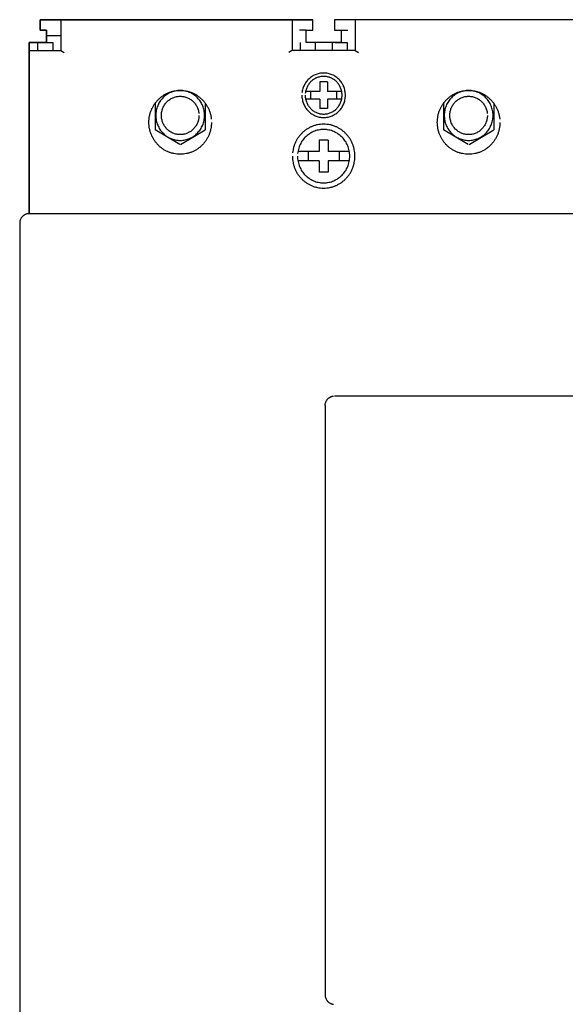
# Model space of a CAD drawing. Header units: centimetres. Extents: x -4250 to -484, y 169 to 6592.
# Tile 21 of 178: x -2768 to -2759, y 737 to 753. Entities that reach past the tile are written whole.
import ezdxf

# ---------------------------------------------------------------- set-up
doc = ezdxf.new("R2010")
doc.units = ezdxf.units.CM
doc.layers.add('1', color=7, linetype='Continuous')

# ---------------------------------------------------------------- blocks, each defined once
blk = doc.blocks.new('265957_199770274')
at = {"color": 254}
for p, q in [((0.317, 24.469), (0.317, 24.306)), ((4.575, 24.469), (0.317, 24.469)), ((0.317, 24.306), (0.317, 24.469)), ((0.317, 24.469), (4.575, 24.469)), ((4.575, 24.306), (4.575, 24.469)), ((4.917, 24.469), (4.917, 24.306)), ((9.079, 24.469), (4.917, 24.469)), ((0.317, 24.306), (0.421, 24.306)), ((0.421, 24.306), (0.317, 24.306)), ((0.421, 24.306), (0.421, 24.112)), ((0.421, 24.112), (0.421, 24.306)), ((4.472, 24.306), (4.575, 24.306)), ((4.472, 24.112), (4.472, 24.306)), ((4.917, 24.306), (5.02, 24.306)), ((5.02, 24.306), (5.02, 24.112)), ((0.146, 21.438), (0.146, 24.112)), ((0.146, 24.112), (0.421, 24.112)), ((0.147, 24.112), (0.147, 21.438)), ((0.421, 24.112), (0.147, 24.112)), ((5.02, 24.112), (4.472, 24.112)), ((0.001, 21.303), (0, 21.288)), ((0, 21.288), (0, 0))]:
    blk.add_line(p, q, dxfattribs=at)
at = {"color": 0}
for p, q in [((0.64, 24.469), (0.64, 23.989)), ((4.252, 24.469), (4.252, 23.989)), ((5.24, 24.469), (5.24, 23.989)), ((0.421, 24.224), (0.64, 24.224)), ((4.472, 24.306), (4.368, 24.306)), ((5.02, 24.306), (5.124, 24.306)), ((0.279, 24.112), (0.279, 23.989)), ((0.421, 24.112), (0.516, 24.112)), ((0.516, 24.112), (0.516, 23.989)), ((4.377, 24.112), (4.377, 23.989)), ((4.614, 24.112), (4.614, 23.989)), ((4.878, 24.112), (4.878, 23.989)), ((4.925, 24.112), (5.019, 24.112)), ((5.02, 24.112), (5.115, 24.112)), ((5.115, 24.112), (5.115, 23.989)), ((0.146, 23.989), (0.64, 23.989)), ((0.64, 23.989), (0.692, 23.958)), ((4.252, 23.989), (4.201, 23.958)), ((5.24, 23.989), (4.252, 23.989)), ((5.24, 23.989), (5.292, 23.958)), ((5.24, 23.989), (5.292, 23.958)), ((4.686, 23.496), (4.686, 23.347)), ((4.806, 23.496), (4.686, 23.496)), ((4.806, 23.496), (4.806, 23.347)), ((4.686, 23.349), (4.465, 23.349)), ((4.543, 23.349), (4.543, 23.227)), ((5.027, 23.349), (4.806, 23.349)), ((4.949, 23.349), (4.949, 23.227)), ((2.115, 23.165), (2.115, 22.746)), ((2.897, 23.164), (2.897, 22.746)), ((4.686, 23.227), (4.465, 23.227)), ((4.686, 23.229), (4.686, 23.081)), ((4.806, 23.081), (4.686, 23.081)), ((4.806, 23.229), (4.806, 23.081)), ((5.022, 23.227), (4.806, 23.227)), ((6.619, 23.165), (6.619, 22.746)), ((7.401, 23.164), (7.401, 22.746)), ((2.499, 22.519), (2.115, 22.746)), ((2.513, 22.519), (2.897, 22.746)), ((7.003, 22.519), (6.619, 22.746)), ((7.017, 22.519), (7.401, 22.746)), ((4.674, 22.586), (4.674, 22.407)), ((4.818, 22.586), (4.674, 22.586)), ((4.818, 22.586), (4.818, 22.407)), ((4.674, 22.41), (4.345, 22.41)), ((4.503, 22.41), (4.503, 22.263)), ((5.148, 22.41), (4.818, 22.41)), ((4.99, 22.41), (4.99, 22.263)), ((4.674, 22.263), (4.345, 22.263)), ((4.674, 22.266), (4.674, 22.087)), ((4.818, 22.266), (4.818, 22.087)), ((5.148, 22.263), (4.818, 22.263)), ((4.818, 22.087), (4.674, 22.087)), ((11.502, 21.438), (0.147, 21.438)), ((11.502, 18.588), (4.916, 18.588)), ((4.77, 18.439), (4.77, 9.234))]:
    blk.add_line(p, q, dxfattribs=at)
for points, knots in [([(4.406, 23.288), (4.407, 23.276), (4.407, 23.253), (4.413, 23.218), (4.421, 23.185), (4.432, 23.153), (4.447, 23.122), (4.464, 23.094), (4.484, 23.067), (4.505, 23.042), (4.53, 23.02), (4.556, 22.999), (4.584, 22.982), (4.614, 22.967), (4.645, 22.956), (4.678, 22.947), (4.711, 22.942), (4.746, 22.94), (4.781, 22.942), (4.815, 22.947), (4.847, 22.955), (4.879, 22.967), (4.908, 22.982), (4.936, 22.999), (4.963, 23.019), (4.987, 23.042), (5.009, 23.067), (5.028, 23.094), (5.046, 23.122), (5.06, 23.153), (5.071, 23.185), (5.08, 23.218), (5.085, 23.253), (5.087, 23.288), (5.085, 23.324), (5.08, 23.358), (5.071, 23.392), (5.06, 23.424), (5.046, 23.454), (5.028, 23.483), (5.009, 23.51), (4.987, 23.534), (4.963, 23.557), (4.936, 23.577), (4.908, 23.595), (4.879, 23.609), (4.847, 23.621), (4.815, 23.629), (4.781, 23.635), (4.746, 23.636), (4.711, 23.635), (4.678, 23.629), (4.645, 23.621), (4.614, 23.609), (4.584, 23.595), (4.556, 23.577), (4.53, 23.557), (4.505, 23.534), (4.483, 23.51), (4.464, 23.483), (4.447, 23.454), (4.432, 23.424), (4.421, 23.392), (4.412, 23.358), (4.409, 23.335), (4.408, 23.324)], [0, 0, 0, 0, 0.0031301, 0.0062048, 0.0092299, 0.0122252, 0.0151957, 0.0181457, 0.0210905, 0.0240257, 0.0269608, 0.0299026, 0.0328545, 0.0358215, 0.0388181, 0.0418394, 0.0449102, 0.0480364, 0.0511784, 0.0542491, 0.0572819, 0.0602711, 0.0632452, 0.0661971, 0.069142, 0.0720684, 0.0750115, 0.077954, 0.080906, 0.0838714, 0.0868707, 0.0898938, 0.0929685, 0.0960983, 0.0992359, 0.1023067, 0.1053336, 0.1083256, 0.1112945, 0.1142465, 0.117189, 0.1201234, 0.1230577, 0.1260026, 0.1289566, 0.1319255, 0.1349175, 0.1379483, 0.141019, 0.1441606, 0.1472864, 0.1503572, 0.1533765, 0.1563759, 0.1593377, 0.1622917, 0.1652334, 0.1681765, 0.1711029, 0.1740478, 0.1769977, 0.1799718, 0.1829597, 0.1859886, 0.1890594, 0.1890594, 0.1890594, 0.1890594]), ([(4.458, 23.288), (4.459, 23.278), (4.459, 23.258), (4.464, 23.229), (4.471, 23.201), (4.481, 23.174), (4.493, 23.148), (4.507, 23.123), (4.524, 23.101), (4.542, 23.08), (4.563, 23.061), (4.585, 23.044), (4.609, 23.029), (4.634, 23.017), (4.661, 23.007), (4.688, 22.999), (4.717, 22.995), (4.746, 22.993), (4.775, 22.995), (4.804, 22.999), (4.832, 23.007), (4.858, 23.017), (4.883, 23.029), (4.907, 23.044), (4.929, 23.061), (4.95, 23.08), (4.969, 23.101), (4.985, 23.124), (5, 23.148), (5.012, 23.174), (5.021, 23.201), (5.029, 23.229), (5.033, 23.258), (5.034, 23.288), (5.033, 23.318), (5.029, 23.347), (5.021, 23.376), (5.012, 23.403), (5, 23.429), (4.985, 23.453), (4.969, 23.476), (4.95, 23.496), (4.93, 23.516), (4.907, 23.533), (4.884, 23.547), (4.858, 23.56), (4.832, 23.57), (4.804, 23.577), (4.775, 23.581), (4.746, 23.583), (4.717, 23.581), (4.688, 23.577), (4.661, 23.57), (4.634, 23.56), (4.609, 23.547), (4.585, 23.533), (4.563, 23.516), (4.542, 23.497), (4.524, 23.476), (4.507, 23.453), (4.493, 23.429), (4.481, 23.403), (4.471, 23.376), (4.464, 23.347), (4.461, 23.328), (4.46, 23.318)], [0, 0, 0, 0, 0.0026493, 0.0052501, 0.0078121, 0.0103466, 0.0128575, 0.0153571, 0.0178461, 0.0203297, 0.0228133, 0.0253022, 0.0278018, 0.0303145, 0.032849, 0.0354071, 0.038008, 0.0406494, 0.0433104, 0.0459112, 0.0484809, 0.0510116, 0.0535314, 0.0560276, 0.0585197, 0.0609975, 0.063489, 0.0659756, 0.0684773, 0.0709848, 0.0735206, 0.0760816, 0.0786819, 0.0813307, 0.0839835, 0.0865838, 0.0891486, 0.091677, 0.0941916, 0.0966899, 0.0991765, 0.1016622, 0.1041479, 0.1066377, 0.109136, 0.1116506, 0.1141827, 0.1167513, 0.1193522, 0.1220128, 0.1246538, 0.1272547, 0.1298119, 0.1323477, 0.1348552, 0.1373568, 0.1398434, 0.142335, 0.1448128, 0.1473017, 0.1497979, 0.152316, 0.1548431, 0.1574089, 0.1600097, 0.1600097, 0.1600097, 0.1600097]), ([(2.994, 22.865), (2.994, 22.848), (2.993, 22.814), (2.985, 22.765), (2.973, 22.717), (2.957, 22.671), (2.936, 22.627), (2.912, 22.586), (2.884, 22.547), (2.852, 22.511), (2.817, 22.479), (2.78, 22.45), (2.739, 22.425), (2.696, 22.404), (2.651, 22.387), (2.604, 22.375), (2.556, 22.367), (2.506, 22.365), (2.456, 22.367), (2.408, 22.375), (2.361, 22.387), (2.316, 22.404), (2.273, 22.425), (2.232, 22.45), (2.195, 22.479), (2.16, 22.511), (2.129, 22.547), (2.1, 22.586), (2.076, 22.627), (2.055, 22.671), (2.039, 22.717), (2.026, 22.765), (2.019, 22.814), (2.016, 22.865), (2.019, 22.916), (2.026, 22.966), (2.039, 23.014), (2.055, 23.06), (2.076, 23.104), (2.1, 23.145), (2.128, 23.183), (2.16, 23.219), (2.195, 23.251), (2.233, 23.28), (2.273, 23.305), (2.316, 23.326), (2.361, 23.343), (2.408, 23.355), (2.456, 23.363), (2.506, 23.366), (2.556, 23.363), (2.604, 23.355), (2.651, 23.343), (2.696, 23.326), (2.739, 23.305), (2.779, 23.28), (2.817, 23.251), (2.852, 23.219), (2.884, 23.183), (2.912, 23.145), (2.936, 23.104), (2.957, 23.06), (2.973, 23.014), (2.986, 22.966), (2.99, 22.933), (2.992, 22.916)], [0, 0, 0, 0, 0.0044938, 0.0089103, 0.0132551, 0.0175608, 0.0218204, 0.0260641, 0.0302893, 0.0345144, 0.0387258, 0.0429557, 0.0471939, 0.051464, 0.0557597, 0.060114, 0.0645305, 0.0690365, 0.0735307, 0.0779473, 0.0822978, 0.0866008, 0.0908638, 0.0951054, 0.0993354, 0.1035526, 0.1077697, 0.1119997, 0.1162433, 0.1205063, 0.1248108, 0.1291574, 0.133574, 0.1380682, 0.1425742, 0.1469868, 0.1513411, 0.1556381, 0.1599082, 0.1641519, 0.1683818, 0.1725932, 0.1768183, 0.1810459, 0.1852895, 0.1895491, 0.1938562, 0.1982047, 0.2026213, 0.2071151, 0.2116207, 0.2160372, 0.2203896, 0.2246893, 0.228956, 0.2331963, 0.2374238, 0.2416431, 0.2458625, 0.2500877, 0.2543313, 0.258598, 0.2628964, 0.2672487, 0.2716614, 0.2716614, 0.2716614, 0.2716614]), ([(2.887, 22.973), (2.887, 22.959), (2.886, 22.933), (2.88, 22.894), (2.871, 22.857), (2.858, 22.821), (2.842, 22.787), (2.822, 22.755), (2.8, 22.725), (2.776, 22.697), (2.749, 22.672), (2.719, 22.649), (2.688, 22.63), (2.654, 22.613), (2.619, 22.6), (2.583, 22.59), (2.545, 22.584), (2.506, 22.582), (2.467, 22.584), (2.429, 22.59), (2.393, 22.6), (2.357, 22.613), (2.324, 22.63), (2.293, 22.649), (2.263, 22.672), (2.236, 22.697), (2.211, 22.725), (2.189, 22.755), (2.17, 22.787), (2.154, 22.821), (2.141, 22.857), (2.132, 22.894), (2.126, 22.933), (2.124, 22.973), (2.126, 23.012), (2.132, 23.051), (2.141, 23.089), (2.154, 23.125), (2.17, 23.159), (2.189, 23.191), (2.211, 23.221), (2.236, 23.249), (2.263, 23.274), (2.293, 23.296), (2.324, 23.316), (2.357, 23.332), (2.393, 23.346), (2.429, 23.355), (2.467, 23.361), (2.506, 23.363), (2.545, 23.361), (2.583, 23.355), (2.619, 23.346), (2.654, 23.332), (2.688, 23.316), (2.719, 23.296), (2.749, 23.274), (2.776, 23.249), (2.8, 23.221), (2.822, 23.191), (2.842, 23.159), (2.858, 23.125), (2.871, 23.089), (2.88, 23.051), (2.886, 23.012), (2.887, 22.986), (2.887, 22.973)], [0, 0, 0, 0, 0.0035043, 0.0069492, 0.0103391, 0.0136983, 0.0170193, 0.0203319, 0.0236287, 0.026923, 0.0302061, 0.0335053, 0.0368124, 0.040144, 0.0434931, 0.0468916, 0.0503326, 0.0538491, 0.0573538, 0.0608026, 0.0641972, 0.0675538, 0.0708782, 0.0741887, 0.0774879, 0.0807769, 0.0840658, 0.087365, 0.0906755, 0.094, 0.0973579, 0.1007487, 0.1041936, 0.1076983, 0.1112148, 0.1146597, 0.1180582, 0.1214087, 0.1247402, 0.1280507, 0.1313499, 0.134633, 0.1379273, 0.1412241, 0.1445367, 0.1478577, 0.1512156, 0.1546092, 0.1580581, 0.1615624, 0.1650784, 0.1685195, 0.1719169, 0.1752674, 0.1785956, 0.1819047, 0.1852016, 0.18849, 0.1917784, 0.1950753, 0.1983878, 0.2017159, 0.2050678, 0.2084653, 0.2119102, 0.2154263, 0.2154263, 0.2154263, 0.2154263]), ([(2.799, 22.973), (2.799, 22.963), (2.798, 22.942), (2.794, 22.912), (2.786, 22.884), (2.776, 22.856), (2.764, 22.83), (2.749, 22.805), (2.732, 22.782), (2.714, 22.761), (2.693, 22.741), (2.67, 22.724), (2.646, 22.709), (2.62, 22.696), (2.593, 22.686), (2.565, 22.679), (2.536, 22.674), (2.506, 22.673), (2.476, 22.674), (2.447, 22.679), (2.419, 22.686), (2.392, 22.696), (2.366, 22.709), (2.342, 22.724), (2.319, 22.741), (2.298, 22.76), (2.28, 22.782), (2.263, 22.805), (2.248, 22.83), (2.235, 22.856), (2.226, 22.884), (2.218, 22.912), (2.214, 22.942), (2.212, 22.973), (2.214, 23.003), (2.218, 23.033), (2.226, 23.062), (2.235, 23.09), (2.248, 23.116), (2.263, 23.141), (2.28, 23.164), (2.298, 23.185), (2.319, 23.204), (2.342, 23.222), (2.366, 23.237), (2.392, 23.249), (2.419, 23.26), (2.447, 23.267), (2.476, 23.272), (2.506, 23.273), (2.536, 23.272), (2.565, 23.267), (2.593, 23.26), (2.62, 23.249), (2.646, 23.237), (2.67, 23.222), (2.693, 23.205), (2.713, 23.185), (2.733, 23.164), (2.749, 23.141), (2.764, 23.116), (2.776, 23.09), (2.786, 23.062), (2.794, 23.033), (2.796, 23.013), (2.798, 23.003)], [0, 0, 0, 0, 0.002696, 0.0053448, 0.0079497, 0.010538, 0.0130895, 0.0156371, 0.0181686, 0.0207075, 0.0232327, 0.0257697, 0.0283085, 0.0308757, 0.0334526, 0.0360633, 0.038712, 0.0414163, 0.0441128, 0.0467615, 0.0493684, 0.0519526, 0.0545093, 0.0570548, 0.0595886, 0.0621197, 0.0646507, 0.0671845, 0.06973, 0.0722867, 0.0748709, 0.0774778, 0.0801265, 0.082823, 0.0855312, 0.0881799, 0.0907944, 0.0933713, 0.0959386, 0.0984774, 0.1010144, 0.1035395, 0.1060785, 0.10861, 0.1111575, 0.113709, 0.116296, 0.1189009, 0.1215496, 0.1242457, 0.1269496, 0.1295983, 0.1322071, 0.1347866, 0.1373488, 0.1398896, 0.1424243, 0.1449574, 0.1474905, 0.1500252, 0.152566, 0.1551281, 0.1577091, 0.1603216, 0.1629703, 0.1629703, 0.1629703, 0.1629703]), ([(7.498, 22.865), (7.498, 22.848), (7.497, 22.814), (7.489, 22.765), (7.477, 22.717), (7.461, 22.671), (7.44, 22.627), (7.416, 22.586), (7.387, 22.547), (7.356, 22.511), (7.321, 22.479), (7.283, 22.45), (7.243, 22.425), (7.2, 22.404), (7.155, 22.387), (7.108, 22.375), (7.06, 22.367), (7.01, 22.365), (6.96, 22.367), (6.912, 22.375), (6.865, 22.387), (6.82, 22.404), (6.777, 22.425), (6.736, 22.45), (6.699, 22.479), (6.664, 22.511), (6.632, 22.547), (6.604, 22.586), (6.58, 22.627), (6.559, 22.671), (6.543, 22.717), (6.53, 22.765), (6.523, 22.814), (6.52, 22.865), (6.523, 22.916), (6.53, 22.966), (6.543, 23.014), (6.559, 23.06), (6.58, 23.104), (6.604, 23.145), (6.632, 23.183), (6.664, 23.219), (6.699, 23.251), (6.736, 23.28), (6.777, 23.305), (6.82, 23.326), (6.865, 23.343), (6.912, 23.355), (6.96, 23.363), (7.01, 23.366), (7.06, 23.363), (7.108, 23.355), (7.155, 23.343), (7.2, 23.326), (7.243, 23.305), (7.283, 23.28), (7.321, 23.251), (7.356, 23.219), (7.387, 23.183), (7.416, 23.145), (7.44, 23.104), (7.461, 23.06), (7.477, 23.014), (7.489, 22.966), (7.494, 22.933), (7.496, 22.916)], [0, 0, 0, 0, 0.0044938, 0.0089103, 0.0132551, 0.0175622, 0.0218218, 0.0260654, 0.030293, 0.0345181, 0.0387266, 0.0429565, 0.0471947, 0.0514648, 0.0557605, 0.060111, 0.0645236, 0.0690296, 0.0735238, 0.0779404, 0.0822909, 0.0865939, 0.0908569, 0.0950985, 0.0993285, 0.1035457, 0.1077628, 0.1119928, 0.1162364, 0.1204994, 0.1248038, 0.1291505, 0.1335671, 0.1380613, 0.1425673, 0.1469799, 0.1513342, 0.1556312, 0.1599013, 0.164145, 0.1683749, 0.1725863, 0.1768114, 0.1810389, 0.1852826, 0.1895422, 0.1938493, 0.1981978, 0.2026144, 0.2071082, 0.2116138, 0.2160264, 0.220375, 0.2246747, 0.2289414, 0.2331817, 0.2374092, 0.2416256, 0.2458449, 0.2500725, 0.2543161, 0.2585828, 0.2628826, 0.2672349, 0.2716476, 0.2716476, 0.2716476, 0.2716476]), ([(7.391, 22.973), (7.391, 22.959), (7.39, 22.933), (7.384, 22.894), (7.374, 22.857), (7.362, 22.821), (7.345, 22.787), (7.326, 22.755), (7.304, 22.725), (7.28, 22.697), (7.253, 22.672), (7.223, 22.649), (7.192, 22.63), (7.158, 22.613), (7.123, 22.6), (7.087, 22.59), (7.049, 22.584), (7.01, 22.582), (6.971, 22.584), (6.933, 22.59), (6.897, 22.6), (6.861, 22.613), (6.828, 22.63), (6.797, 22.649), (6.767, 22.672), (6.74, 22.697), (6.715, 22.725), (6.693, 22.755), (6.674, 22.787), (6.658, 22.821), (6.645, 22.857), (6.636, 22.894), (6.63, 22.933), (6.628, 22.973), (6.63, 23.012), (6.636, 23.051), (6.645, 23.089), (6.658, 23.125), (6.674, 23.159), (6.693, 23.191), (6.715, 23.221), (6.74, 23.249), (6.767, 23.274), (6.797, 23.296), (6.828, 23.316), (6.861, 23.332), (6.897, 23.346), (6.933, 23.355), (6.971, 23.361), (7.01, 23.363), (7.049, 23.361), (7.087, 23.355), (7.123, 23.346), (7.158, 23.332), (7.192, 23.316), (7.223, 23.296), (7.253, 23.274), (7.28, 23.249), (7.304, 23.221), (7.326, 23.191), (7.346, 23.159), (7.362, 23.125), (7.375, 23.089), (7.384, 23.051), (7.39, 23.012), (7.391, 22.986), (7.391, 22.973)], [0, 0, 0, 0, 0.0035043, 0.0069492, 0.0103391, 0.0136983, 0.0170193, 0.0203319, 0.0236287, 0.026923, 0.0302061, 0.0335053, 0.0368158, 0.0401473, 0.0434965, 0.0468949, 0.050336, 0.0538485, 0.0573532, 0.060802, 0.0641967, 0.0675532, 0.0708776, 0.0741881, 0.0774874, 0.0807792, 0.0840682, 0.0873674, 0.0906779, 0.0940023, 0.0973602, 0.100751, 0.104196, 0.1077007, 0.1112171, 0.1146621, 0.1180605, 0.121411, 0.1247426, 0.128053, 0.1313523, 0.1346354, 0.1379325, 0.1412294, 0.1445419, 0.147863, 0.1512209, 0.1546145, 0.1580633, 0.1615676, 0.1650798, 0.1685208, 0.1719183, 0.1752688, 0.1785969, 0.1819094, 0.1852063, 0.1884947, 0.1917831, 0.19508, 0.1983925, 0.2017206, 0.2050725, 0.20847, 0.2119149, 0.215431, 0.215431, 0.215431, 0.215431]), ([(7.303, 22.973), (7.303, 22.963), (7.302, 22.942), (7.297, 22.912), (7.29, 22.884), (7.28, 22.856), (7.268, 22.83), (7.253, 22.805), (7.236, 22.782), (7.217, 22.761), (7.197, 22.741), (7.174, 22.724), (7.15, 22.709), (7.124, 22.696), (7.097, 22.686), (7.069, 22.679), (7.04, 22.674), (7.01, 22.673), (6.98, 22.674), (6.951, 22.679), (6.923, 22.686), (6.896, 22.696), (6.87, 22.709), (6.846, 22.724), (6.823, 22.741), (6.802, 22.76), (6.783, 22.782), (6.766, 22.805), (6.752, 22.83), (6.739, 22.856), (6.729, 22.884), (6.722, 22.912), (6.718, 22.942), (6.716, 22.973), (6.718, 23.003), (6.722, 23.033), (6.729, 23.062), (6.739, 23.09), (6.752, 23.116), (6.766, 23.141), (6.783, 23.164), (6.802, 23.185), (6.823, 23.204), (6.846, 23.222), (6.87, 23.237), (6.896, 23.249), (6.923, 23.26), (6.951, 23.267), (6.98, 23.272), (7.01, 23.273), (7.04, 23.272), (7.069, 23.267), (7.097, 23.26), (7.124, 23.249), (7.15, 23.237), (7.174, 23.222), (7.197, 23.205), (7.217, 23.185), (7.236, 23.164), (7.253, 23.141), (7.268, 23.116), (7.28, 23.09), (7.29, 23.062), (7.298, 23.033), (7.3, 23.013), (7.301, 23.003)], [0, 0, 0, 0, 0.002696, 0.0053448, 0.0079497, 0.010538, 0.0130895, 0.0156371, 0.0181686, 0.0207075, 0.0232327, 0.0257697, 0.0283085, 0.0308757, 0.0334526, 0.0360633, 0.038712, 0.0414163, 0.0441128, 0.0467615, 0.0493722, 0.0519564, 0.0545166, 0.0570621, 0.0595991, 0.0621302, 0.0646612, 0.067195, 0.0697405, 0.0722972, 0.0748828, 0.0774897, 0.0801384, 0.0828348, 0.0855431, 0.0881918, 0.0908063, 0.0933845, 0.0959518, 0.0984906, 0.1010276, 0.1035527, 0.1060917, 0.1086263, 0.1111739, 0.113729, 0.1163159, 0.1189246, 0.1215734, 0.1242694, 0.1269733, 0.1296221, 0.1322308, 0.1348103, 0.1373725, 0.1399133, 0.142448, 0.1449811, 0.1475142, 0.1500489, 0.1525897, 0.1551519, 0.1577328, 0.1603453, 0.1629941, 0.1629941, 0.1629941, 0.1629941]), ([(4.258, 22.336), (4.258, 22.319), (4.259, 22.286), (4.267, 22.236), (4.279, 22.188), (4.295, 22.142), (4.316, 22.098), (4.34, 22.057), (4.369, 22.018), (4.4, 21.983), (4.435, 21.95), (4.473, 21.922), (4.513, 21.897), (4.556, 21.875), (4.601, 21.859), (4.648, 21.846), (4.696, 21.839), (4.746, 21.836), (4.796, 21.839), (4.845, 21.846), (4.891, 21.859), (4.936, 21.875), (4.979, 21.896), (5.02, 21.922), (5.057, 21.95), (5.092, 21.983), (5.124, 22.018), (5.152, 22.057), (5.176, 22.098), (5.197, 22.142), (5.214, 22.188), (5.226, 22.236), (5.233, 22.286), (5.235, 22.336), (5.233, 22.387), (5.226, 22.437), (5.214, 22.485), (5.197, 22.531), (5.176, 22.575), (5.152, 22.616), (5.124, 22.655), (5.092, 22.69), (5.057, 22.723), (5.02, 22.751), (4.979, 22.777), (4.936, 22.798), (4.891, 22.815), (4.844, 22.827), (4.796, 22.834), (4.746, 22.837), (4.696, 22.834), (4.648, 22.827), (4.601, 22.815), (4.556, 22.798), (4.513, 22.777), (4.473, 22.752), (4.435, 22.723), (4.4, 22.69), (4.369, 22.655), (4.34, 22.616), (4.316, 22.575), (4.295, 22.531), (4.279, 22.485), (4.267, 22.437), (4.262, 22.404), (4.26, 22.388)], [0, 0, 0, 0, 0.0044981, 0.0089147, 0.0132652, 0.0175682, 0.0218312, 0.0260728, 0.0302996, 0.0345168, 0.038734, 0.0429584, 0.0472, 0.0514613, 0.0557644, 0.0601111, 0.0645276, 0.0690218, 0.0735317, 0.0779483, 0.0823026, 0.0866019, 0.0908703, 0.0951086, 0.0993361, 0.1035475, 0.1077726, 0.111997, 0.1162407, 0.1205003, 0.124806, 0.1291546, 0.1335711, 0.1380688, 0.1425784, 0.1469949, 0.1513473, 0.1556493, 0.159916, 0.1641563, 0.1683839, 0.1726032, 0.1768225, 0.18105, 0.1852903, 0.189557, 0.1938591, 0.1982114, 0.202628, 0.2071375, 0.2116313, 0.2160478, 0.2203926, 0.2246983, 0.2289579, 0.2332016, 0.237426, 0.2416511, 0.2458625, 0.2500924, 0.2543306, 0.2586007, 0.2629001, 0.2672544, 0.2716709, 0.2716709, 0.2716709, 0.2716709]), ([(4.338, 22.336), (4.339, 22.322), (4.339, 22.294), (4.346, 22.252), (4.356, 22.212), (4.37, 22.174), (4.387, 22.137), (4.407, 22.103), (4.431, 22.071), (4.457, 22.041), (4.486, 22.014), (4.518, 21.99), (4.551, 21.969), (4.587, 21.951), (4.625, 21.937), (4.664, 21.927), (4.705, 21.921), (4.746, 21.919), (4.788, 21.921), (4.828, 21.927), (4.867, 21.937), (4.905, 21.951), (4.941, 21.969), (4.975, 21.99), (5.006, 22.014), (5.035, 22.041), (5.061, 22.071), (5.085, 22.103), (5.106, 22.137), (5.123, 22.174), (5.136, 22.212), (5.147, 22.252), (5.153, 22.294), (5.155, 22.336), (5.153, 22.379), (5.147, 22.421), (5.137, 22.461), (5.123, 22.499), (5.106, 22.536), (5.085, 22.57), (5.062, 22.602), (5.035, 22.632), (5.006, 22.659), (4.975, 22.683), (4.941, 22.704), (4.905, 22.722), (4.868, 22.736), (4.828, 22.746), (4.788, 22.752), (4.746, 22.754), (4.705, 22.752), (4.664, 22.746), (4.625, 22.736), (4.587, 22.722), (4.551, 22.704), (4.518, 22.683), (4.486, 22.659), (4.457, 22.632), (4.431, 22.602), (4.407, 22.57), (4.387, 22.536), (4.37, 22.499), (4.356, 22.461), (4.346, 22.421), (4.342, 22.393), (4.34, 22.379)], [0, 0, 0, 0, 0.003753, 0.0074407, 0.0110712, 0.0146632, 0.0182271, 0.0217692, 0.025296, 0.0288164, 0.0323368, 0.0358636, 0.0394057, 0.0429696, 0.0465617, 0.0501921, 0.0538798, 0.0576328, 0.0614015, 0.0650892, 0.0687235, 0.0723155, 0.0758866, 0.0794253, 0.0829552, 0.0864727, 0.0900011, 0.0935279, 0.09707, 0.1006305, 0.1042238, 0.1078533, 0.111541, 0.1152936, 0.119062, 0.1227497, 0.126383, 0.1299763, 0.1335439, 0.1370827, 0.1406126, 0.1441381, 0.1476635, 0.1511934, 0.1547322, 0.1582998, 0.1618931, 0.1655265, 0.1692141, 0.1729825, 0.1767351, 0.1804228, 0.1840523, 0.1876456, 0.1912061, 0.1947483, 0.198275, 0.2018034, 0.2053209, 0.2088508, 0.2123895, 0.2159606, 0.2195526, 0.2231869, 0.2268746, 0.2268746, 0.2268746, 0.2268746]), ([(4.77, 18.439), (4.77, 18.444), (4.77, 18.454), (4.772, 18.469), (4.776, 18.483), (4.781, 18.497), (4.787, 18.51), (4.795, 18.523), (4.803, 18.534), (4.812, 18.545), (4.823, 18.555), (4.834, 18.563), (4.846, 18.571), (4.859, 18.577), (4.873, 18.582), (4.887, 18.586), (4.896, 18.587), (4.901, 18.588)], [0, 0, 0, 0, 0.00135618, 0.00268249, 0.00398784, 0.00527442, 0.00655984, 0.00782651, 0.00909502, 0.01035483, 0.0116284, 0.01289455, 0.01416664, 0.01543985, 0.01673285, 0.01803242, 0.01935873, 0.01935873, 0.01935873, 0.01935873]), ([(4.77, 9.234), (4.77, 9.228), (4.77, 9.218), (4.772, 9.203), (4.776, 9.189), (4.781, 9.175), (4.787, 9.162), (4.794, 9.15), (4.803, 9.138), (4.812, 9.127), (4.823, 9.118), (4.834, 9.109), (4.846, 9.102), (4.859, 9.095), (4.873, 9.09), (4.887, 9.086), (4.896, 9.085), (4.901, 9.085)], [0, 0, 0, 0, 0.00134439, 0.0026707, 0.00397223, 0.00526251, 0.00654085, 0.00781089, 0.00907939, 0.01034504, 0.01161069, 0.0128792, 0.01414924, 0.01542757, 0.01671786, 0.01801939, 0.0193457, 0.0193457, 0.0193457, 0.0193457])]:
    blk.add_open_spline(points, degree=3, knots=knots, dxfattribs=at)
at = {"color": 254}
blk.add_open_spline([(0.147, 21.438), (0.142, 21.438), (0.132, 21.437), (0.117, 21.435), (0.103, 21.431), (0.09, 21.426), (0.077, 21.42), (0.065, 21.412), (0.053, 21.404), (0.043, 21.394), (0.033, 21.383), (0.025, 21.372), (0.018, 21.359), (0.011, 21.346), (0.006, 21.332), (0.003, 21.318), (0.001, 21.308), (0.001, 21.303)], degree=3, knots=[0, 0, 0, 0, 0.00134793, 0.00267424, 0.00397382, 0.0052705, 0.00654712, 0.00781921, 0.00908536, 0.01035893, 0.01161874, 0.01288724, 0.01415933, 0.01544475, 0.01673503, 0.01804037, 0.01936668, 0.01936668, 0.01936668, 0.01936668], dxfattribs=at)
at = {"flags": 1}
for tag, p in [('BD', (20.093, 12.242)), ('NK', (20.093, 10.25)), ('TYP', (20.093, 8.65)), ('PO', (20.093, 7.112))]:
    blk.add_attdef(tag, p, '', height=1, dxfattribs=at)

msp = doc.modelspace()

# ---------------------------------------------------------------- block references
at = {"layer": '1'}
msp.add_blockref('265957_199770274', (-2767.8185, 728.2248), dxfattribs=at)

doc.saveas('drawing.dxf')
